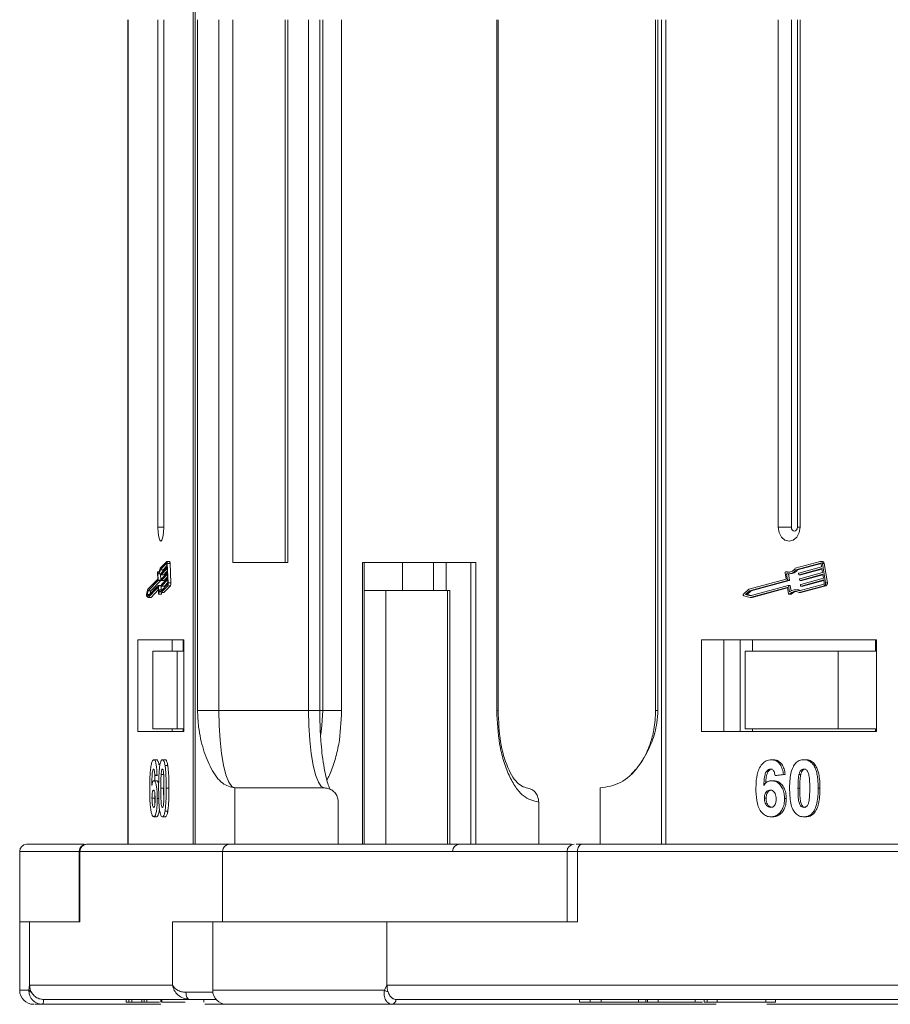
# Model space of a CAD drawing. Header units: millimetres. Extents: x 506 to 1981, y 649 to 1682.
# Tile 3 of 86: x 979 to 1041, y 885 to 955. Entities that reach past the tile are written whole.
import ezdxf

# ---------------------------------------------------------------- set-up
doc = ezdxf.new("R2010")
doc.units = ezdxf.units.MM

msp = doc.modelspace()

# ---------------------------------------------------------------- linework, layer by layer
at = {"color": 7, "linetype": 'Continuous', "lineweight": 15}
for p, q in [((991.793, 1013.119), (991.793, 954.619)), ((991.922, 954.619), (991.922, 1013.119)), ((987.134, 954.619), (987.134, 896.119)), ((987.176, 896.119), (987.176, 954.619)), ((989.28, 954.619), (989.28, 918.619)), ((989.689, 918.619), (989.689, 954.619)), ((991.793, 954.619), (991.793, 896.119)), ((991.922, 896.119), (991.922, 954.619)), ((992.091, 954.619), (992.091, 905.619)), ((993.611, 905.619), (993.611, 954.619)), ((994.59, 954.619), (994.59, 916.119)), ((998.301, 916.119), (998.301, 954.619)), ((998.506, 916.119), (998.506, 954.619)), ((999.974, 954.619), (999.974, 905.619)), ((1000.769, 905.619), (1000.769, 954.619)), ((1000.975, 954.619), (1000.975, 905.619)), ((1002.322, 905.619), (1002.322, 954.619)), ((1013.33, 954.619), (1013.33, 905.619)), ((1013.441, 905.619), (1013.441, 954.619)), ((1024.61, 954.619), (1024.61, 905.619)), ((1024.77, 905.619), (1024.77, 954.619)), ((1025.031, 954.619), (1025.031, 896.119)), ((1025.328, 896.119), (1025.328, 954.619)), ((1033.312, 954.619), (1033.312, 918.619)), ((1034.246, 954.619), (1034.246, 918.619)), ((1034.688, 918.619), (1034.688, 954.619)), ((1034.864, 918.619), (1034.864, 954.619)), ((989.689, 918.619), (989.28, 918.619)), ((1034.246, 918.619), (1033.312, 918.619)), ((1034.864, 918.619), (1034.688, 918.619)), ((989.901, 916.186), (989.435, 915.704)), ((989.906, 916.071), (989.448, 915.597)), ((989.505, 915.356), (989.931, 915.796)), ((989.644, 915.597), (989.926, 915.889)), ((989.911, 916.071), (989.906, 916.071)), ((990.105, 916.189), (989.909, 916.189)), ((989.931, 915.796), (989.921, 916.025)), ((990.004, 914.671), (989.944, 916.05)), ((989.944, 916.05), (990.14, 916.05)), ((990.199, 914.671), (990.14, 916.05)), ((994.59, 916.119), (998.506, 916.119)), ((1011.852, 916.119), (1003.801, 916.119)), ((1003.801, 916.119), (1003.801, 896.119)), ((1003.912, 896.119), (1003.912, 916.119)), ((1006.637, 916.119), (1006.637, 914.119)), ((1008.852, 916.119), (1008.852, 914.119)), ((1009.741, 914.119), (1009.741, 916.119)), ((1011.489, 916.119), (1011.489, 896.119)), ((1011.852, 896.119), (1011.852, 916.119)), ((1036.288, 916.186), (1034.519, 915.704)), ((1036.306, 916.071), (1034.566, 915.597)), ((1034.692, 915.597), (1036.352, 916.049)), ((1034.782, 915.356), (1036.398, 915.796)), ((1036.325, 916.071), (1036.306, 916.071)), ((1036.442, 916.189), (1036.316, 916.189)), ((1036.398, 915.796), (1036.36, 916.025)), ((1036.676, 914.671), (1036.45, 916.05)), ((1036.45, 916.05), (1036.576, 916.05)), ((1036.802, 914.671), (1036.576, 916.05)), ((989.247, 915.373), (989.266, 914.929)), ((989.347, 915.444), (989.259, 915.444)), ((989.261, 915.443), (989.345, 915.443)), ((989.274, 915.311), (989.293, 914.867)), ((989.303, 915.301), (989.499, 915.301)), ((989.644, 915.597), (989.448, 915.597)), ((989.489, 914.867), (989.47, 915.301)), ((989.503, 915.263), (989.5, 915.321)), ((989.508, 915.24), (989.704, 915.24)), ((989.935, 915.681), (989.51, 915.241)), ((989.705, 915.241), (989.51, 915.241)), ((989.522, 914.953), (989.948, 915.393)), ((989.953, 915.278), (989.527, 914.838)), ((989.705, 915.241), (989.944, 915.487)), ((989.723, 914.838), (989.961, 915.085)), ((989.948, 915.393), (989.935, 915.681)), ((989.965, 914.991), (989.953, 915.278)), ((1033.804, 915.373), (1033.876, 914.929)), ((1033.974, 915.444), (1033.848, 915.444)), ((1033.859, 915.443), (1033.985, 915.443)), ((1033.907, 915.311), (1033.98, 914.867)), ((1033.985, 915.443), (1033.974, 915.444)), ((1034.018, 915.301), (1034.144, 915.301)), ((1034.106, 914.867), (1034.035, 915.301)), ((1034.692, 915.597), (1034.566, 915.597)), ((1034.774, 915.263), (1034.764, 915.321)), ((1034.796, 915.24), (1034.922, 915.24)), ((1036.417, 915.681), (1034.801, 915.241)), ((1034.927, 915.241), (1034.801, 915.241)), ((1034.848, 914.953), (1036.464, 915.393)), ((1036.483, 915.278), (1034.867, 914.838)), ((1034.927, 915.241), (1036.422, 915.648)), ((1034.993, 914.838), (1036.488, 915.246)), ((1036.464, 915.393), (1036.417, 915.681)), ((1036.53, 914.991), (1036.483, 915.278)), ((989.266, 914.929), (988.571, 914.211)), ((989.289, 914.832), (988.581, 914.101)), ((988.596, 913.756), (989.304, 914.488)), ((988.596, 913.636), (989.285, 914.348)), ((988.777, 914.101), (989.484, 914.832)), ((989.287, 914.348), (989.285, 914.348)), ((989.484, 914.832), (989.289, 914.832)), ((989.489, 914.867), (989.293, 914.867)), ((989.501, 914.488), (989.305, 914.488)), ((989.311, 914.465), (989.33, 914.021)), ((989.506, 914.465), (989.311, 914.465)), ((989.519, 914.173), (989.506, 914.465)), ((989.51, 913.981), (989.976, 914.462)), ((989.512, 914.103), (989.971, 914.577)), ((989.52, 914.861), (989.517, 914.919)), ((989.526, 914.838), (989.722, 914.838)), ((989.723, 914.838), (989.527, 914.838)), ((989.537, 914.459), (989.535, 914.516)), ((989.539, 914.551), (989.965, 914.991)), ((989.543, 914.436), (989.739, 914.436)), ((989.97, 914.876), (989.544, 914.436)), ((989.74, 914.436), (989.544, 914.436)), ((989.706, 913.981), (990.172, 914.462)), ((989.74, 914.436), (989.979, 914.683)), ((989.98, 914.646), (989.97, 914.876)), ((989.976, 914.462), (990.172, 914.462)), ((990.199, 914.671), (990.004, 914.671)), ((1033.876, 914.929), (1031.239, 914.211)), ((1033.962, 914.832), (1031.276, 914.101)), ((1031.333, 913.756), (1034.019, 914.488)), ((1031.333, 913.636), (1033.948, 914.348)), ((1031.402, 914.101), (1034.088, 914.832)), ((1033.958, 914.348), (1033.948, 914.348)), ((1034.088, 914.832), (1033.962, 914.832)), ((1034.106, 914.867), (1033.98, 914.867)), ((1034.15, 914.488), (1034.023, 914.488)), ((1034.046, 914.465), (1034.119, 914.021)), ((1034.172, 914.465), (1034.046, 914.465)), ((1034.232, 914.097), (1034.172, 914.465)), ((1034.802, 913.981), (1036.57, 914.462)), ((1034.811, 914.103), (1036.551, 914.577)), ((1034.84, 914.861), (1034.83, 914.919)), ((1034.862, 914.838), (1034.988, 914.838)), ((1034.993, 914.838), (1034.867, 914.838)), ((1034.906, 914.459), (1034.896, 914.516)), ((1034.914, 914.551), (1036.53, 914.991)), ((1034.928, 913.981), (1036.696, 914.462)), ((1034.928, 914.436), (1035.054, 914.436)), ((1036.549, 914.876), (1034.933, 914.436)), ((1035.059, 914.436), (1034.933, 914.436)), ((1035.059, 914.436), (1036.554, 914.843)), ((1036.586, 914.646), (1036.549, 914.876)), ((1036.57, 914.462), (1036.696, 914.462)), ((1036.802, 914.671), (1036.676, 914.671)), ((988.571, 914.211), (988.468, 913.86)), ((988.473, 913.754), (988.596, 913.636)), ((988.581, 914.101), (988.505, 913.843)), ((988.505, 913.843), (988.596, 913.756)), ((988.68, 913.843), (988.505, 913.843)), ((988.777, 914.101), (988.581, 914.101)), ((988.71, 913.875), (988.777, 914.101)), ((988.792, 913.636), (989.299, 914.161)), ((989.292, 914.326), (989.31, 913.91)), ((989.322, 913.863), (989.518, 913.863)), ((989.525, 913.876), (989.329, 913.876)), ((989.58, 914.173), (989.438, 914.173)), ((989.706, 913.981), (989.51, 913.981)), ((1005.47, 914.119), (1003.912, 914.119)), ((1005.47, 896.119), (1005.47, 914.119)), ((1005.47, 914.119), (1009.827, 914.119)), ((1009.827, 914.119), (1009.827, 896.119)), ((1009.994, 914.119), (1009.827, 914.119)), ((1009.994, 896.119), (1009.994, 914.119)), ((1031.239, 914.211), (1030.849, 913.86)), ((1030.867, 913.754), (1031.333, 913.636)), ((1031.276, 914.101), (1030.989, 913.843)), ((1030.989, 913.843), (1031.333, 913.756)), ((1031.116, 913.843), (1030.989, 913.843)), ((1031.116, 913.843), (1031.402, 914.101)), ((1031.393, 913.773), (1031.116, 913.843)), ((1031.402, 914.101), (1031.276, 914.101)), ((1031.459, 913.636), (1033.976, 914.322)), ((1033.975, 914.326), (1034.044, 913.91)), ((1034.088, 913.863), (1034.214, 913.863)), ((1034.242, 913.876), (1034.116, 913.876)), ((1034.654, 914.173), (1034.528, 914.173)), ((1034.928, 913.981), (1034.802, 913.981)), ((988.792, 913.636), (988.596, 913.636)), ((1031.459, 913.636), (1031.333, 913.636)), ((991.12, 910.619), (987.848, 910.619)), ((987.848, 910.619), (987.848, 904.119)), ((990.296, 910.619), (990.296, 909.819)), ((991.077, 910.619), (991.077, 909.819)), ((991.12, 904.119), (991.12, 910.619)), ((1040.297, 910.619), (1027.88, 910.619)), ((1027.88, 910.619), (1027.88, 904.119)), ((1029.457, 910.619), (1029.457, 904.119)), ((1030.616, 904.119), (1030.616, 910.619)), ((1031.498, 910.619), (1031.498, 909.819)), ((1040.211, 909.819), (1040.211, 910.619)), ((1040.297, 904.119), (1040.297, 910.619)), ((988.909, 909.819), (988.909, 904.319)), ((988.909, 909.819), (990.647, 909.819)), ((990.647, 904.319), (990.647, 909.819)), ((990.647, 909.819), (991.12, 909.819)), ((1030.979, 909.819), (1030.979, 904.319)), ((1030.979, 909.819), (1037.576, 909.819)), ((1037.576, 904.319), (1037.576, 909.819)), ((1037.576, 909.819), (1040.211, 909.819)), ((992.091, 905.619), (993.611, 905.619)), ((993.611, 905.619), (999.974, 905.619)), ((999.974, 905.619), (1000.769, 905.619)), ((1000.769, 905.619), (1000.975, 905.619)), ((1000.975, 905.619), (1002.322, 905.619)), ((1013.33, 905.619), (1013.441, 905.619)), ((1024.61, 905.619), (1024.77, 905.619)), ((987.848, 904.119), (991.12, 904.119)), ((988.909, 904.319), (990.647, 904.319)), ((990.296, 904.319), (990.296, 904.119)), ((991.12, 904.319), (990.647, 904.319)), ((991.077, 904.119), (991.077, 904.319)), ((1027.88, 904.119), (1040.297, 904.119)), ((1030.979, 904.319), (1037.576, 904.319)), ((1031.498, 904.119), (1031.498, 904.319)), ((1040.211, 904.319), (1037.576, 904.319)), ((1040.211, 904.319), (1040.211, 904.119)), ((988.991, 902.119), (989.187, 902.119)), ((989.598, 902.119), (989.794, 902.119)), ((1032.832, 902.119), (1032.958, 902.119)), ((1035.136, 902.119), (1035.262, 902.119)), ((989.215, 901.075), (989.058, 900.991)), ((989.785, 901.708), (989.981, 901.708)), ((1033.684, 901.075), (1033.087, 900.991)), ((1033.213, 900.991), (1033.81, 901.075)), ((1033.684, 901.075), (1033.81, 901.075)), ((1035.846, 901.708), (1035.972, 901.708)), ((988.995, 900.632), (989.19, 900.632)), ((989.058, 900.991), (989.254, 900.991)), ((989.701, 901.06), (989.505, 901.06)), ((1032.846, 900.632), (1032.972, 900.632)), ((1033.087, 900.991), (1033.213, 900.991)), ((1034.911, 901.06), (1034.785, 901.06)), ((989.488, 900.092), (989.684, 900.092)), ((989.865, 900.092), (990.061, 900.092)), ((994.736, 900.119), (994.736, 896.119)), ((994.736, 900.119), (1001.099, 900.119)), ((1020.677, 896.119), (1020.677, 900.119)), ((1034.718, 900.092), (1034.844, 900.092)), ((1036.151, 900.092), (1036.277, 900.092)), ((988.859, 899.39), (989.054, 899.39)), ((989.236, 899.372), (989.346, 899.372)), ((1002.077, 896.119), (1002.077, 899.119)), ((1016.311, 899.119), (1016.311, 896.119)), ((1032.33, 899.39), (1032.457, 899.39)), ((1033.763, 899.372), (1033.889, 899.372)), ((989.784, 898.474), (989.98, 898.474)), ((1035.844, 898.474), (1035.97, 898.474)), ((988.979, 898.068), (989.175, 898.068)), ((989.598, 898.068), (989.794, 898.068)), ((1032.787, 898.068), (1032.913, 898.068)), ((1035.136, 898.068), (1035.262, 898.068)), ((979.466, 895.619), (979.466, 890.619)), ((979.466, 895.619), (983.695, 895.619)), ((983.695, 895.619), (983.695, 890.619)), ((983.695, 895.619), (983.738, 895.619)), ((983.738, 895.619), (993.875, 895.619)), ((983.738, 890.619), (983.738, 895.619)), ((994.364, 896.119), (984.227, 896.119)), ((993.875, 895.619), (993.875, 890.619)), ((993.875, 895.619), (1018.326, 895.619)), ((994.364, 896.119), (994.736, 896.119)), ((1018.326, 895.619), (1018.326, 890.619)), ((1018.326, 895.619), (1019.064, 895.619)), ((1019.064, 890.619), (1019.064, 895.619)), ((1019.064, 895.619), (1057.534, 895.619)), ((1057.85, 896.119), (1019.38, 896.119)), ((979.466, 890.619), (979.466, 885.769)), ((979.466, 890.619), (980.174, 890.619)), ((980.174, 886.119), (980.174, 890.619)), ((980.174, 890.619), (983.738, 890.619)), ((990.311, 890.619), (990.311, 886.119)), ((993.875, 890.619), (990.311, 890.619)), ((993.167, 890.619), (993.167, 885.769)), ((993.875, 890.619), (1005.539, 890.619)), ((1005.539, 886.119), (1005.539, 890.619)), ((1005.539, 890.619), (1019.064, 890.619)), ((979.466, 885.769), (980.127, 885.769)), ((980.127, 885.769), (980.174, 886.119)), ((990.311, 886.119), (980.174, 886.119)), ((993.167, 885.769), (1005.358, 885.769)), ((1005.358, 885.769), (1005.539, 886.119)), ((1044.009, 886.119), (1005.539, 886.119)), ((981.152, 885.119), (991.518, 885.119)), ((981.154, 885.119), (987.028, 885.119)), ((987.028, 885.119), (987.028, 884.919)), ((987.225, 885.119), (987.225, 884.919)), ((987.434, 885.119), (987.434, 884.919)), ((988.129, 885.119), (988.129, 884.919)), ((988.3, 885.119), (988.3, 884.919)), ((988.496, 885.119), (988.496, 884.919)), ((989.479, 885.119), (989.479, 884.919)), ((989.546, 885.119), (989.546, 884.919)), ((991.268, 885.619), (993.178, 885.619)), ((991.566, 885.119), (991.48, 885.128)), ((992.549, 885.119), (992.549, 884.919)), ((1006.17, 885.119), (1045.507, 885.119)), ((1006.171, 885.119), (1019.215, 885.119)), ((1019.215, 885.119), (1019.215, 884.919)), ((1019.961, 885.119), (1019.961, 884.919)), ((1020.757, 885.119), (1020.757, 884.919)), ((1023.394, 885.119), (1023.394, 884.919)), ((1023.919, 885.119), (1023.919, 884.919)), ((1024.041, 885.119), (1024.041, 884.919)), ((1024.787, 885.119), (1024.787, 884.919)), ((1027.415, 885.119), (1027.415, 884.919)), ((1028.061, 885.119), (1028.061, 884.919)), ((1028.275, 885.119), (1028.275, 884.919)), ((1028.969, 885.119), (1028.969, 884.919)), ((1032.437, 885.119), (1032.437, 884.919)), ((1033.129, 884.919), (1033.129, 885.119)), ((981.083, 884.769), (981.08, 884.769)), ((989.482, 884.769), (981.083, 884.769)), ((987.028, 884.919), (987.225, 884.919)), ((987.225, 884.919), (987.434, 884.919)), ((987.434, 884.919), (988.129, 884.919)), ((988.129, 884.919), (988.3, 884.919)), ((988.3, 884.919), (988.496, 884.919)), ((988.496, 884.919), (989.383, 884.919)), ((993.999, 884.769), (992.614, 884.769)), ((1028.905, 884.769), (1005.899, 884.769)), ((1014.974, 884.769), (1014.977, 884.769)), ((1019.215, 884.919), (1019.961, 884.919)), ((1019.961, 884.919), (1020.757, 884.919)), ((1020.757, 884.919), (1023.394, 884.919)), ((1023.394, 884.919), (1023.919, 884.919)), ((1023.919, 884.919), (1024.041, 884.919)), ((1024.041, 884.919), (1024.787, 884.919)), ((1024.787, 884.919), (1027.415, 884.919)), ((1027.415, 884.919), (1027.929, 884.919)), ((1029.002, 884.919), (1029.404, 884.919)), ((1045.987, 884.769), (1032.501, 884.769))]:
    msp.add_line(p, q, dxfattribs=at)
at = {"color": 7, "linetype": 'Continuous', "lineweight": 15, "flags": 128}
for points in [[(989.28, 918.619), (989.295, 918.236), (989.34, 917.912), (989.406, 917.695), (989.484, 917.619), (989.563, 917.695), (989.629, 917.912), (989.673, 918.236), (989.689, 918.619)], [(1033.312, 918.619), (1033.371, 918.236), (1033.54, 917.912), (1033.791, 917.695), (1034.088, 917.619), (1034.385, 917.695), (1034.637, 917.912), (1034.805, 918.236), (1034.864, 918.619)], [(1034.246, 918.619), (1034.262, 918.51), (1034.31, 918.417), (1034.382, 918.356), (1034.467, 918.334), (1034.551, 918.356), (1034.623, 918.417), (1034.671, 918.51), (1034.688, 918.619)], [(989.901, 916.186), (989.908, 916.189), (989.915, 916.186), (989.922, 916.177), (989.929, 916.161), (989.934, 916.139), (989.939, 916.113), (989.942, 916.083), (989.944, 916.05)], [(989.921, 916.025), (989.92, 916.036), (989.919, 916.046), (989.917, 916.055), (989.915, 916.062), (989.913, 916.068), (989.911, 916.071), (989.909, 916.072), (989.906, 916.071)], [(990.14, 916.05), (990.138, 916.083), (990.134, 916.113), (990.13, 916.139), (990.124, 916.161), (990.118, 916.177), (990.111, 916.186), (990.105, 916.189)], [(989.247, 915.373), (989.247, 915.388), (989.247, 915.403), (989.248, 915.416), (989.25, 915.428), (989.253, 915.437), (989.255, 915.442), (989.258, 915.444), (989.261, 915.443)], [(989.261, 915.443), (989.285, 915.423), (989.309, 915.419), (989.333, 915.43), (989.356, 915.457), (989.378, 915.498), (989.399, 915.554), (989.418, 915.623), (989.435, 915.704)], [(989.448, 915.597), (989.43, 915.519), (989.411, 915.452), (989.39, 915.396), (989.368, 915.353), (989.345, 915.322), (989.321, 915.305), (989.298, 915.301), (989.274, 915.311)], [(989.51, 915.241), (989.508, 915.24), (989.507, 915.241), (989.506, 915.242), (989.505, 915.245), (989.504, 915.248), (989.503, 915.253), (989.503, 915.258), (989.503, 915.263)], [(989.611, 915.465), (989.626, 915.519), (989.644, 915.597)], [(989.704, 915.24), (989.704, 915.24), (989.705, 915.241)], [(1033.804, 915.373), (1033.803, 915.388), (1033.805, 915.403), (1033.809, 915.416), (1033.816, 915.428), (1033.826, 915.437), (1033.836, 915.442), (1033.847, 915.444), (1033.859, 915.443)], [(1034.081, 915.422), (1034.074, 915.423), (1033.985, 915.443)], [(1034.922, 915.24), (1034.922, 915.24), (1034.927, 915.241)], [(989.285, 914.348), (989.286, 914.349), (989.287, 914.349), (989.288, 914.347), (989.29, 914.344), (989.29, 914.341), (989.291, 914.336), (989.292, 914.331), (989.292, 914.326)], [(989.304, 914.488), (989.305, 914.488), (989.306, 914.488), (989.307, 914.486), (989.308, 914.483), (989.309, 914.48), (989.31, 914.475), (989.31, 914.47), (989.311, 914.465)], [(989.506, 914.465), (989.506, 914.47), (989.506, 914.475), (989.505, 914.48), (989.504, 914.483), (989.503, 914.486), (989.502, 914.488), (989.501, 914.488)], [(989.527, 914.838), (989.526, 914.838), (989.525, 914.838), (989.524, 914.84), (989.522, 914.843), (989.522, 914.846), (989.521, 914.851), (989.52, 914.856), (989.52, 914.861)], [(989.544, 914.436), (989.543, 914.436), (989.542, 914.436), (989.541, 914.438), (989.54, 914.44), (989.539, 914.444), (989.538, 914.448), (989.538, 914.453), (989.537, 914.459)], [(989.722, 914.838), (989.722, 914.838), (989.723, 914.838)], [(989.739, 914.436), (989.739, 914.436), (989.74, 914.436)], [(1034.988, 914.838), (1034.988, 914.838), (1034.993, 914.838)], [(1035.054, 914.436), (1035.054, 914.436), (1035.059, 914.436)], [(989.329, 913.876), (989.327, 913.868), (989.324, 913.864), (989.321, 913.864), (989.318, 913.867), (989.315, 913.874), (989.313, 913.884), (989.311, 913.896), (989.31, 913.91)], [(989.329, 913.876), (989.349, 913.94), (989.37, 913.991), (989.393, 914.028), (989.417, 914.049), (989.44, 914.055), (989.464, 914.046), (989.488, 914.021), (989.51, 913.981)], [(989.33, 914.021), (989.351, 914.077), (989.373, 914.12), (989.396, 914.151), (989.419, 914.169), (989.443, 914.172), (989.466, 914.163), (989.49, 914.139), (989.512, 914.103)], [(989.518, 913.863), (989.519, 913.864), (989.522, 913.868), (989.525, 913.876)], [(989.525, 913.876), (989.545, 913.94), (989.561, 913.981)], [(1034.116, 913.876), (1034.106, 913.868), (1034.095, 913.864), (1034.083, 913.864), (1034.072, 913.867), (1034.062, 913.874), (1034.054, 913.884), (1034.047, 913.896), (1034.044, 913.91)], [(994.736, 900.119), (994.516, 900.225), (994.305, 900.538), (994.111, 901.046), (993.941, 901.73), (993.801, 902.563), (993.697, 903.514), (993.633, 904.546), (993.611, 905.619)], [(999.974, 905.619), (999.995, 904.546), (1000.059, 903.514), (1000.163, 902.563), (1000.303, 901.73), (1000.474, 901.046), (1000.668, 900.538), (1000.879, 900.225), (1001.099, 900.119)], [(1000.975, 905.619), (1000.927, 904.546), (1000.85, 903.905)], [(1019.064, 895.619), (1019.071, 895.716), (1019.088, 895.81), (1019.118, 895.897), (1019.157, 895.972), (1019.205, 896.035), (1019.259, 896.081), (1019.318, 896.109), (1019.38, 896.119)], [(991.518, 885.119), (991.469, 885.129), (991.423, 885.157), (991.379, 885.203), (991.341, 885.265), (991.31, 885.341), (991.287, 885.428), (991.273, 885.521), (991.268, 885.619)]]:
    msp.add_lwpolyline(points, dxfattribs=at)
at = {"color": 7, "linetype": 'Continuous', "lineweight": 15}
for centre, radius, start, end in [((1036.308, 916.045), 0.142, 1.77106, 98.23127), ((1036.313, 916.024), 0.0473, 1.77106, 98.23127), ((1036.428, 916.042), 0.148, 2.84754, 84.64316), ((989.569, 915.329), 0.0693, 157.74345, 187.08697), ((1034.015, 916.014), 0.592, 254.76687, 328.43558), ((1034.009, 915.979), 0.675, 261.29756, 325.56926), ((1034.118, 916.004), 0.704, 272.12514, 324.63087), ((1034.793, 915.328), 0.03, 112.70639, 193.67636), ((1034.797, 915.264), 0.0236, 181.77106, 278.23127), ((989.225, 914.859), 0.0693, 337.74345, 7.08697), ((989.42, 914.859), 0.0693, 337.74345, 7.08697), ((989.586, 914.927), 0.0693, 157.74345, 187.08697), ((989.604, 914.525), 0.0693, 157.74345, 187.08697), ((989.843, 914.629), 0.139, 337.74345, 7.08697), ((989.591, 914.619), 0.416, 337.74345, 7.08697), ((989.787, 914.619), 0.416, 337.74345, 7.08697), ((1033.952, 914.325), 0.0236, 1.77106, 98.23127), ((1033.951, 914.86), 0.03, 292.70639, 13.67636), ((1034.022, 914.464), 0.0236, 1.77106, 98.23127), ((1034.077, 914.86), 0.03, 292.70639, 13.67636), ((1034.147, 914.464), 0.0246, 2.84754, 84.64316), ((1034.859, 914.926), 0.03, 112.70639, 193.67636), ((1034.863, 914.862), 0.0236, 181.77106, 278.23127), ((1034.925, 914.524), 0.03, 112.70639, 193.67636), ((1034.929, 914.46), 0.0236, 181.77106, 278.23127), ((1036.528, 914.632), 0.06, 292.70639, 13.67636), ((1036.501, 914.628), 0.18, 292.70639, 13.67636), ((1036.627, 914.628), 0.18, 292.70639, 13.67636), ((988.637, 913.814), 0.175, 164.87557, 200.07226), ((1030.893, 913.813), 0.0644, 132.93971, 245.68289), ((1034.525, 913.494), 0.559, 60.3608, 137.05481), ((1034.526, 913.547), 0.625, 62.87791, 130.67442), ((1034.214, 913.903), 0.0392, 270.9146, 316.26926), ((1034.669, 913.463), 0.594, 97.58574, 135.98631), ((1034.652, 913.56), 0.613, 67.15343, 89.8647), ((979.966, 895.619), 0.5, 90, 180), ((984.195, 895.619), 0.5, 90, 180), ((984.232, 895.624), 0.495, 90.61838, 180.60531), ((994.37, 895.624), 0.495, 90.61838, 180.60531), ((1010.695, 895.619), 0.5, 90, 180), ((1018.826, 895.619), 0.5, 90, 180), ((980.466, 885.769), 1, 180, 270), ((980.355, 885.9), 0.263, 209.77451, 255.89078), ((994.167, 885.769), 1, 180, 270), ((1005.941, 886.643), 1.051, 236.30888, 251.90664), ((980.67, 885.037), 0.49, 326.88023, 9.69209), ((980.673, 885.035), 0.489, 327.0089, 9.87621), ((1005.853, 885.085), 0.319, 278.09832, 6.1426), ((1005.855, 885.084), 0.318, 278.09796, 6.27563)]:
    msp.add_arc(centre, radius, start, end, dxfattribs=at)
for points, knots in [([(992.091, 905.619), (992.109, 905.228), (992.155, 904.23), (992.496, 902.775), (993.064, 901.363), (993.836, 900.326), (994.437, 900.188), (994.736, 900.119)], [0, 0, 0, 0, 0.125713, 0.321276, 0.524466, 0.763484, 1, 1, 1, 1]), ([(1001.513, 900.006), (1001.479, 900.074), (1001.408, 900.218), (1001.247, 900.711), (1001.085, 901.442), (1000.952, 902.337), (1000.867, 903.171), (1000.81, 903.976), (1000.776, 904.78), (1000.771, 905.347), (1000.769, 905.619)], [0, 0, 0, 0, 0.108442, 0.232345, 0.40408, 0.554924, 0.675736, 0.775637, 0.892298, 1, 1, 1, 1]), ([(1001.264, 900.694), (1001.327, 900.8), (1001.553, 901.18), (1001.847, 902.038), (1002.223, 903.54), (1002.283, 904.8), (1002.322, 905.619)], [0, 0, 0, 0, 0.093017, 0.331807, 0.565634, 1, 1, 1, 1]), ([(1013.33, 905.619), (1013.37, 904.801), (1013.431, 903.543), (1013.803, 902.03), (1014.188, 900.989), (1014.665, 900.15), (1015.359, 899.339), (1015.936, 899.206), (1016.311, 899.119)], [0, 0, 0, 0, 0.239457, 0.368361, 0.5, 0.631639, 0.760543, 1, 1, 1, 1]), ([(1015.763, 900.043), (1015.463, 900.108), (1014.859, 900.239), (1014.079, 901.487), (1013.526, 903.339), (1013.463, 904.854), (1013.431, 905.619)], [0, 0, 0, 0, 0.244697, 0.492475, 0.744034, 1, 1, 1, 1]), ([(1020.677, 900.119), (1021.165, 900.195), (1022.139, 900.348), (1023.435, 901.538), (1024.288, 903.088), (1024.711, 904.533), (1024.754, 905.325), (1024.77, 905.619)], [0, 0, 0, 0, 0.249096, 0.498243, 0.745205, 0.90541, 1, 1, 1, 1]), ([(1024.61, 905.619), (1024.587, 905.16), (1024.555, 904.521), (1024.349, 903.631), (1024.115, 902.921), (1023.743, 902.164), (1023.323, 901.532), (1023.004, 901.225), (1022.868, 901.093)], [0, 0, 0, 0, 0.254263, 0.354083, 0.518608, 0.68716, 0.866461, 1, 1, 1, 1]), ([(988.701, 900.065), (988.702, 900.198), (988.704, 900.6), (988.722, 901.156), (988.779, 901.664), (988.85, 901.967), (988.926, 902.105), (988.973, 902.115), (988.991, 902.119)], [0, 0, 0, 0, 0.142337, 0.429127, 0.589943, 0.751205, 0.909895, 1, 1, 1, 1]), ([(988.991, 902.119), (989.019, 902.108), (989.069, 902.089), (989.133, 901.905), (989.182, 901.628), (989.206, 901.331), (989.213, 901.132), (989.215, 901.075)], [0, 0, 0, 0, 0.242691, 0.439002, 0.635006, 0.895059, 1, 1, 1, 1]), ([(989.351, 901.76), (989.349, 901.776), (989.334, 901.898), (989.286, 902.033), (989.23, 902.113), (989.197, 902.118), (989.187, 902.119)], [0, 0, 0, 0, 0.059323, 0.467981, 0.83268, 1, 1, 1, 1]), ([(989.412, 901.713), (989.421, 901.763), (989.439, 901.865), (989.474, 901.98), (989.512, 902.063), (989.547, 902.101), (989.576, 902.116), (989.591, 902.118), (989.598, 902.119)], [0, 0, 0, 0, 0.193776, 0.3936, 0.587864, 0.788908, 0.894169, 1, 1, 1, 1]), ([(989.598, 902.119), (989.612, 902.117), (989.639, 902.112), (989.68, 902.068), (989.719, 901.991), (989.748, 901.892), (989.77, 901.794), (989.78, 901.737), (989.785, 901.708)], [0, 0, 0, 0, 0.192627, 0.388684, 0.582013, 0.783201, 0.891038, 1, 1, 1, 1]), ([(989.981, 901.708), (989.972, 901.758), (989.953, 901.859), (989.919, 901.977), (989.881, 902.061), (989.846, 902.101), (989.817, 902.116), (989.801, 902.118), (989.794, 902.119)], [0, 0, 0, 0, 0.192795, 0.391133, 0.584584, 0.78508, 0.892229, 1, 1, 1, 1]), ([(1031.734, 900.065), (1031.736, 900.198), (1031.743, 900.6), (1031.813, 901.156), (1032.029, 901.664), (1032.298, 901.967), (1032.585, 902.105), (1032.766, 902.115), (1032.832, 902.119)], [0, 0, 0, 0, 0.142337, 0.429127, 0.589943, 0.751205, 0.909895, 1, 1, 1, 1]), ([(1032.832, 902.119), (1032.937, 902.108), (1033.128, 902.089), (1033.371, 901.905), (1033.558, 901.628), (1033.648, 901.331), (1033.676, 901.132), (1033.684, 901.075)], [0, 0, 0, 0, 0.2426908, 0.4390024, 0.635006, 0.8950587, 1, 1, 1, 1]), ([(1033.81, 901.075), (1033.789, 901.207), (1033.746, 901.472), (1033.58, 901.815), (1033.342, 902.038), (1033.123, 902.113), (1032.997, 902.117), (1032.958, 902.119)], [0, 0, 0, 0, 0.241162, 0.485196, 0.708842, 0.908431, 1, 1, 1, 1]), ([(1034.429, 901.713), (1034.463, 901.763), (1034.533, 901.865), (1034.664, 901.98), (1034.81, 902.063), (1034.942, 902.101), (1035.051, 902.116), (1035.108, 902.118), (1035.136, 902.119)], [0, 0, 0, 0, 0.193776, 0.3936, 0.587864, 0.788908, 0.894169, 1, 1, 1, 1]), ([(1035.136, 902.119), (1035.188, 902.117), (1035.293, 902.112), (1035.446, 902.068), (1035.594, 901.991), (1035.706, 901.892), (1035.789, 901.794), (1035.827, 901.737), (1035.846, 901.708)], [0, 0, 0, 0, 0.192627, 0.388684, 0.582013, 0.783201, 0.891038, 1, 1, 1, 1]), ([(1035.972, 901.708), (1035.938, 901.758), (1035.868, 901.859), (1035.738, 901.977), (1035.592, 902.061), (1035.46, 902.101), (1035.349, 902.116), (1035.291, 902.118), (1035.262, 902.119)], [0, 0, 0, 0, 0.192795, 0.391133, 0.584584, 0.78508, 0.892229, 1, 1, 1, 1]), ([(988.971, 901.452), (988.96, 901.447), (988.937, 901.436), (988.906, 901.336), (988.877, 901.164), (988.855, 900.802), (988.85, 900.502), (988.847, 900.297)], [0, 0, 0, 0, 0.112049, 0.22438, 0.370115, 0.570276, 1, 1, 1, 1]), ([(989.058, 900.991), (989.055, 901.068), (989.051, 901.19), (989.033, 901.335), (989.011, 901.416), (988.989, 901.448), (988.976, 901.451), (988.971, 901.452)], [0, 0, 0, 0, 0.33384, 0.5245467, 0.7163724, 0.8918244, 1, 1, 1, 1]), ([(989.331, 900.1), (989.331, 900.233), (989.332, 900.536), (989.347, 901.064), (989.376, 901.484), (989.408, 901.69), (989.412, 901.713)], [0, 0, 0, 0, 0.237381, 0.538918, 0.949082, 1, 1, 1, 1]), ([(989.505, 901.06), (989.51, 901.129), (989.518, 901.241), (989.54, 901.367), (989.565, 901.433), (989.586, 901.45), (989.597, 901.452), (989.598, 901.452)], [0, 0, 0, 0, 0.334804, 0.542561, 0.750382, 0.970721, 1, 1, 1, 1]), ([(989.598, 901.452), (989.61, 901.446), (989.63, 901.436), (989.657, 901.362), (989.679, 901.221), (989.7, 900.95), (989.707, 900.554), (989.708, 900.247), (989.708, 900.092)], [0, 0, 0, 0, 0.105646, 0.186221, 0.267042, 0.431541, 0.712708, 1, 1, 1, 1]), ([(989.785, 901.708), (989.793, 901.654), (989.809, 901.544), (989.831, 901.312), (989.849, 901.017), (989.86, 900.686), (989.865, 900.376), (989.865, 900.187), (989.865, 900.092)], [0, 0, 0, 0, 0.118432, 0.2393289, 0.4494336, 0.6641784, 0.8318201, 1, 1, 1, 1]), ([(990.061, 900.092), (990.061, 900.225), (990.06, 900.523), (990.046, 901.013), (990.021, 901.435), (989.989, 901.652), (989.981, 901.708)], [0, 0, 0, 0, 0.2367747, 0.5279276, 0.8783337, 1, 1, 1, 1]), ([(1032.755, 901.452), (1032.713, 901.447), (1032.629, 901.436), (1032.511, 901.336), (1032.401, 901.164), (1032.317, 900.802), (1032.298, 900.502), (1032.285, 900.297)], [0, 0, 0, 0, 0.112049, 0.22438, 0.370115, 0.570276, 1, 1, 1, 1]), ([(1032.423, 900.457), (1032.429, 900.536), (1032.442, 900.742), (1032.483, 901.017), (1032.578, 901.259), (1032.688, 901.389), (1032.797, 901.447), (1032.858, 901.451), (1032.881, 901.452)], [0, 0, 0, 0, 0.187792, 0.48711, 0.651599, 0.817152, 0.928239, 1, 1, 1, 1]), ([(1033.087, 900.991), (1033.077, 901.068), (1033.062, 901.19), (1032.992, 901.335), (1032.91, 901.416), (1032.826, 901.448), (1032.775, 901.451), (1032.755, 901.452)], [0, 0, 0, 0, 0.33384, 0.524547, 0.716372, 0.891824, 1, 1, 1, 1]), ([(1034.121, 900.1), (1034.123, 900.233), (1034.127, 900.536), (1034.183, 901.064), (1034.293, 901.484), (1034.415, 901.69), (1034.429, 901.713)], [0, 0, 0, 0, 0.237381, 0.538918, 0.949082, 1, 1, 1, 1]), ([(1034.785, 901.06), (1034.803, 901.129), (1034.833, 901.241), (1034.917, 901.367), (1035.013, 901.433), (1035.089, 901.45), (1035.131, 901.452), (1035.136, 901.452)], [0, 0, 0, 0, 0.334804, 0.542561, 0.750382, 0.970721, 1, 1, 1, 1]), ([(1034.911, 901.06), (1034.929, 901.129), (1034.959, 901.241), (1035.043, 901.367), (1035.139, 901.433), (1035.216, 901.45), (1035.257, 901.452), (1035.262, 901.452)], [0, 0, 0, 0, 0.3348035, 0.5425606, 0.750382, 0.9707212, 1, 1, 1, 1]), ([(1035.136, 901.452), (1035.181, 901.446), (1035.259, 901.436), (1035.359, 901.362), (1035.445, 901.221), (1035.522, 900.95), (1035.55, 900.554), (1035.553, 900.247), (1035.554, 900.092)], [0, 0, 0, 0, 0.1056461, 0.1862213, 0.267042, 0.4315406, 0.7127076, 1, 1, 1, 1]), ([(1035.846, 901.708), (1035.877, 901.654), (1035.938, 901.544), (1036.02, 901.312), (1036.09, 901.017), (1036.129, 900.686), (1036.148, 900.376), (1036.15, 900.187), (1036.151, 900.092)], [0, 0, 0, 0, 0.118432, 0.2393289, 0.4494336, 0.6641784, 0.8318201, 1, 1, 1, 1]), ([(1036.277, 900.092), (1036.275, 900.225), (1036.272, 900.523), (1036.221, 901.013), (1036.124, 901.435), (1036.004, 901.652), (1035.972, 901.708)], [0, 0, 0, 0, 0.236775, 0.527928, 0.878334, 1, 1, 1, 1]), ([(988.847, 900.297), (988.856, 900.345), (988.876, 900.443), (988.905, 900.535), (988.931, 900.584), (988.952, 900.612), (988.973, 900.628), (988.987, 900.631), (988.995, 900.632)], [0, 0, 0, 0, 0.2436536, 0.4957602, 0.6178923, 0.7415029, 0.8700251, 1, 1, 1, 1]), ([(988.995, 900.632), (989.022, 900.619), (989.078, 900.595), (989.149, 900.379), (989.204, 900.077), (989.232, 899.724), (989.235, 899.481), (989.236, 899.372)], [0, 0, 0, 0, 0.210216, 0.421975, 0.620016, 0.831037, 1, 1, 1, 1]), ([(989.049, 900.603), (989.049, 900.634), (989.051, 900.766), (989.059, 900.893), (989.065, 900.991)], [0, 0, 0, 0, 0.2329488, 1, 1, 1, 1]), ([(989.333, 900.398), (989.332, 900.403), (989.311, 900.509), (989.26, 900.605), (989.211, 900.624), (989.19, 900.632)], [0, 0, 0, 0, 0.0254344, 0.5962946, 1, 1, 1, 1]), ([(989.488, 900.092), (989.488, 900.158), (989.488, 900.292), (989.489, 900.473), (989.491, 900.634), (989.494, 900.777), (989.498, 900.92), (989.503, 901.013), (989.505, 901.06)], [0, 0, 0, 0, 0.20527, 0.410616, 0.557148, 0.703844, 0.851475, 1, 1, 1, 1]), ([(1032.285, 900.297), (1032.321, 900.345), (1032.394, 900.443), (1032.507, 900.535), (1032.606, 900.584), (1032.683, 900.612), (1032.763, 900.628), (1032.818, 900.631), (1032.846, 900.632)], [0, 0, 0, 0, 0.243654, 0.49576, 0.617892, 0.741503, 0.870025, 1, 1, 1, 1]), ([(1032.846, 900.632), (1032.951, 900.619), (1033.163, 900.595), (1033.433, 900.379), (1033.639, 900.077), (1033.749, 899.724), (1033.759, 899.481), (1033.763, 899.372)], [0, 0, 0, 0, 0.2102159, 0.4219747, 0.6200164, 0.8310369, 1, 1, 1, 1]), ([(1033.889, 899.372), (1033.883, 899.507), (1033.869, 899.778), (1033.73, 900.146), (1033.505, 900.436), (1033.239, 900.609), (1033.05, 900.625), (1032.972, 900.632)], [0, 0, 0, 0, 0.209315, 0.420684, 0.62175, 0.843313, 1, 1, 1, 1]), ([(1034.718, 900.092), (1034.719, 900.158), (1034.719, 900.292), (1034.724, 900.473), (1034.732, 900.634), (1034.743, 900.777), (1034.757, 900.92), (1034.776, 901.013), (1034.785, 901.06)], [0, 0, 0, 0, 0.20527, 0.4106157, 0.5571475, 0.7038444, 0.8514751, 1, 1, 1, 1]), ([(1034.844, 900.092), (1034.845, 900.158), (1034.846, 900.292), (1034.85, 900.473), (1034.858, 900.634), (1034.869, 900.777), (1034.883, 900.92), (1034.902, 901.013), (1034.911, 901.06)], [0, 0, 0, 0, 0.20527, 0.410616, 0.557148, 0.703844, 0.851475, 1, 1, 1, 1]), ([(988.979, 898.068), (988.951, 898.078), (988.896, 898.1), (988.822, 898.301), (988.762, 898.606), (988.713, 899.142), (988.702, 899.652), (988.702, 900.007), (988.701, 900.065)], [0, 0, 0, 0, 0.148269, 0.297647, 0.442421, 0.607851, 0.935658, 1, 1, 1, 1]), ([(988.859, 899.39), (988.86, 899.472), (988.861, 899.608), (988.88, 899.778), (988.905, 899.886), (988.935, 899.955), (988.957, 899.962), (988.968, 899.965)], [0, 0, 0, 0, 0.276721, 0.45687, 0.637007, 0.824068, 1, 1, 1, 1]), ([(988.968, 899.965), (988.982, 899.96), (989.007, 899.95), (989.04, 899.856), (989.065, 899.72), (989.077, 899.536), (989.078, 899.403), (989.079, 899.333)], [0, 0, 0, 0, 0.2137567, 0.3949441, 0.5765849, 0.7773109, 1, 1, 1, 1]), ([(989.598, 898.068), (989.57, 898.078), (989.515, 898.098), (989.442, 898.296), (989.383, 898.61), (989.336, 899.221), (989.333, 899.741), (989.331, 900.1)], [0, 0, 0, 0, 0.147528, 0.296569, 0.43214, 0.608737, 1, 1, 1, 1]), ([(989.598, 898.734), (989.584, 898.742), (989.562, 898.755), (989.535, 898.842), (989.514, 898.992), (989.495, 899.264), (989.489, 899.654), (989.488, 899.945), (989.488, 900.092)], [0, 0, 0, 0, 0.125351, 0.2021974, 0.2791824, 0.4597421, 0.727968, 1, 1, 1, 1]), ([(989.696, 899.235), (989.692, 899.374), (989.684, 899.658), (989.684, 899.945), (989.684, 900.092)], [0, 0, 0, 0, 0.4880554, 1, 1, 1, 1]), ([(989.708, 900.092), (989.708, 900.025), (989.708, 899.892), (989.707, 899.711), (989.705, 899.55), (989.702, 899.408), (989.698, 899.266), (989.693, 899.173), (989.691, 899.127)], [0, 0, 0, 0, 0.205942, 0.411959, 0.558149, 0.704502, 0.851801, 1, 1, 1, 1]), ([(989.865, 900.092), (989.865, 899.958), (989.864, 899.655), (989.85, 899.135), (989.821, 898.712), (989.789, 898.504), (989.784, 898.474)], [0, 0, 0, 0, 0.236629, 0.537361, 0.932986, 1, 1, 1, 1]), ([(989.98, 898.474), (989.988, 898.528), (990.004, 898.638), (990.027, 898.869), (990.045, 899.168), (990.055, 899.5), (990.06, 899.81), (990.061, 899.998), (990.061, 900.092)], [0, 0, 0, 0, 0.11827, 0.23888, 0.450732, 0.667209, 0.83334, 1, 1, 1, 1]), ([(1001.099, 900.119), (1001.209, 900.108), (1001.429, 900.086), (1001.722, 899.913), (1001.943, 899.66), (1002.061, 899.378), (1002.073, 899.193), (1002.077, 899.119)], [0, 0, 0, 0, 0.2146939, 0.4293877, 0.6440816, 0.8587754, 1, 1, 1, 1]), ([(1016.311, 899.119), (1016.302, 899.232), (1016.282, 899.457), (1016.127, 899.752), (1015.945, 899.955), (1015.804, 900.011), (1015.757, 900.03)], [0, 0, 0, 0, 0.286071, 0.572143, 0.858214, 1, 1, 1, 1]), ([(1032.787, 898.068), (1032.682, 898.078), (1032.471, 898.1), (1032.192, 898.301), (1031.965, 898.606), (1031.779, 899.142), (1031.737, 899.652), (1031.734, 900.007), (1031.734, 900.065)], [0, 0, 0, 0, 0.148269, 0.297647, 0.442421, 0.607851, 0.935658, 1, 1, 1, 1]), ([(1032.33, 899.39), (1032.334, 899.472), (1032.341, 899.608), (1032.411, 899.778), (1032.506, 899.886), (1032.621, 899.955), (1032.705, 899.962), (1032.745, 899.965)], [0, 0, 0, 0, 0.276721, 0.45687, 0.637007, 0.824068, 1, 1, 1, 1]), ([(1032.457, 899.39), (1032.46, 899.472), (1032.467, 899.608), (1032.537, 899.778), (1032.632, 899.886), (1032.748, 899.955), (1032.831, 899.962), (1032.871, 899.965)], [0, 0, 0, 0, 0.276721, 0.45687, 0.637007, 0.824068, 1, 1, 1, 1]), ([(1032.745, 899.965), (1032.798, 899.96), (1032.895, 899.95), (1033.019, 899.856), (1033.112, 899.72), (1033.16, 899.536), (1033.164, 899.403), (1033.166, 899.333)], [0, 0, 0, 0, 0.213757, 0.394944, 0.576585, 0.777311, 1, 1, 1, 1]), ([(1035.136, 898.068), (1035.031, 898.078), (1034.82, 898.098), (1034.546, 898.296), (1034.322, 898.61), (1034.141, 899.221), (1034.129, 899.741), (1034.121, 900.1)], [0, 0, 0, 0, 0.147528, 0.296569, 0.43214, 0.608737, 1, 1, 1, 1]), ([(1035.136, 898.734), (1035.083, 898.742), (1034.998, 898.755), (1034.898, 898.842), (1034.818, 898.992), (1034.746, 899.264), (1034.723, 899.654), (1034.72, 899.945), (1034.718, 900.092)], [0, 0, 0, 0, 0.125351, 0.202197, 0.279182, 0.459742, 0.727968, 1, 1, 1, 1]), ([(1035.262, 898.734), (1035.209, 898.742), (1035.124, 898.755), (1035.024, 898.842), (1034.944, 898.992), (1034.872, 899.264), (1034.849, 899.654), (1034.846, 899.945), (1034.844, 900.092)], [0, 0, 0, 0, 0.125351, 0.202197, 0.279182, 0.459742, 0.727968, 1, 1, 1, 1]), ([(1035.554, 900.092), (1035.554, 900.025), (1035.553, 899.892), (1035.548, 899.711), (1035.541, 899.55), (1035.53, 899.408), (1035.515, 899.266), (1035.497, 899.173), (1035.488, 899.127)], [0, 0, 0, 0, 0.205942, 0.411959, 0.558149, 0.704502, 0.851801, 1, 1, 1, 1]), ([(1036.151, 900.092), (1036.149, 899.958), (1036.145, 899.655), (1036.091, 899.135), (1035.984, 898.712), (1035.862, 898.504), (1035.844, 898.474)], [0, 0, 0, 0, 0.236629, 0.537361, 0.932986, 1, 1, 1, 1]), ([(1035.97, 898.474), (1036, 898.528), (1036.062, 898.638), (1036.146, 898.869), (1036.215, 899.168), (1036.255, 899.5), (1036.274, 899.81), (1036.276, 899.998), (1036.277, 900.092)], [0, 0, 0, 0, 0.11827, 0.23888, 0.450732, 0.667209, 0.83334, 1, 1, 1, 1]), ([(988.976, 898.734), (988.962, 898.741), (988.934, 898.756), (988.898, 898.873), (988.872, 899.03), (988.86, 899.213), (988.859, 899.332), (988.859, 899.39)], [0, 0, 0, 0, 0.207905, 0.419981, 0.630626, 0.821735, 1, 1, 1, 1]), ([(989.079, 899.333), (989.078, 899.247), (989.077, 899.109), (989.062, 898.93), (989.039, 898.821), (989.01, 898.748), (988.988, 898.739), (988.976, 898.734)], [0, 0, 0, 0, 0.288697, 0.463553, 0.639942, 0.801808, 1, 1, 1, 1]), ([(989.236, 899.372), (989.235, 899.238), (989.231, 898.968), (989.198, 898.586), (989.139, 898.287), (989.063, 898.096), (989.007, 898.077), (988.979, 898.068)], [0, 0, 0, 0, 0.197831, 0.3973, 0.59891, 0.798741, 1, 1, 1, 1]), ([(989.054, 899.39), (989.055, 899.474), (989.055, 899.573), (989.064, 899.655), (989.066, 899.667)], [0, 0, 0, 0, 0.858307, 1, 1, 1, 1]), ([(989.07, 899.043), (989.065, 899.1), (989.056, 899.212), (989.055, 899.332), (989.054, 899.39)], [0, 0, 0, 0, 0.515822, 1, 1, 1, 1]), ([(989.691, 899.127), (989.686, 899.058), (989.678, 898.946), (989.656, 898.821), (989.631, 898.755), (989.611, 898.737), (989.6, 898.735), (989.598, 898.734)], [0, 0, 0, 0, 0.333678, 0.540413, 0.747264, 0.961209, 1, 1, 1, 1]), ([(1032.775, 898.734), (1032.723, 898.741), (1032.616, 898.756), (1032.48, 898.873), (1032.382, 899.03), (1032.337, 899.213), (1032.333, 899.332), (1032.33, 899.39)], [0, 0, 0, 0, 0.207905, 0.419981, 0.630626, 0.821735, 1, 1, 1, 1]), ([(1032.901, 898.734), (1032.849, 898.741), (1032.742, 898.756), (1032.606, 898.873), (1032.508, 899.03), (1032.463, 899.213), (1032.459, 899.332), (1032.457, 899.39)], [0, 0, 0, 0, 0.2079047, 0.4199807, 0.6306256, 0.821735, 1, 1, 1, 1]), ([(1033.166, 899.333), (1033.163, 899.247), (1033.158, 899.109), (1033.101, 898.93), (1033.016, 898.821), (1032.904, 898.748), (1032.821, 898.739), (1032.775, 898.734)], [0, 0, 0, 0, 0.288697, 0.463553, 0.639942, 0.801808, 1, 1, 1, 1]), ([(1033.763, 899.372), (1033.757, 899.238), (1033.745, 898.968), (1033.616, 898.586), (1033.395, 898.287), (1033.105, 898.096), (1032.893, 898.077), (1032.787, 898.068)], [0, 0, 0, 0, 0.197831, 0.3973, 0.59891, 0.798741, 1, 1, 1, 1]), ([(1032.913, 898.068), (1033.018, 898.077), (1033.228, 898.095), (1033.51, 898.279), (1033.73, 898.567), (1033.869, 898.945), (1033.882, 899.227), (1033.889, 899.372)], [0, 0, 0, 0, 0.198208, 0.398397, 0.584963, 0.787074, 1, 1, 1, 1]), ([(1035.488, 899.127), (1035.469, 899.058), (1035.44, 898.946), (1035.356, 898.821), (1035.262, 898.755), (1035.185, 898.737), (1035.143, 898.735), (1035.136, 898.734)], [0, 0, 0, 0, 0.333678, 0.540413, 0.747264, 0.961209, 1, 1, 1, 1]), ([(989.175, 898.068), (989.202, 898.077), (989.258, 898.094), (989.331, 898.283), (989.376, 898.472), (989.388, 898.604), (989.39, 898.621)], [0, 0, 0, 0, 0.324043, 0.651325, 0.956335, 1, 1, 1, 1]), ([(989.784, 898.474), (989.775, 898.424), (989.757, 898.322), (989.722, 898.206), (989.684, 898.123), (989.649, 898.085), (989.62, 898.07), (989.605, 898.068), (989.598, 898.068)], [0, 0, 0, 0, 0.193769, 0.393564, 0.587886, 0.789131, 0.894283, 1, 1, 1, 1]), ([(989.794, 898.068), (989.807, 898.07), (989.835, 898.075), (989.876, 898.118), (989.914, 898.195), (989.944, 898.292), (989.966, 898.39), (989.975, 898.446), (989.98, 898.474)], [0, 0, 0, 0, 0.193594, 0.390501, 0.584817, 0.78683, 0.892868, 1, 1, 1, 1]), ([(1035.844, 898.474), (1035.809, 898.424), (1035.739, 898.322), (1035.608, 898.206), (1035.462, 898.123), (1035.331, 898.085), (1035.221, 898.07), (1035.164, 898.068), (1035.136, 898.068)], [0, 0, 0, 0, 0.193769, 0.393564, 0.587886, 0.789131, 0.894283, 1, 1, 1, 1]), ([(1035.262, 898.068), (1035.314, 898.07), (1035.419, 898.075), (1035.573, 898.118), (1035.72, 898.195), (1035.833, 898.292), (1035.914, 898.39), (1035.951, 898.446), (1035.97, 898.474)], [0, 0, 0, 0, 0.193594, 0.390501, 0.584817, 0.78683, 0.892868, 1, 1, 1, 1]), ([(984.052, 896.119), (983.592, 896.119), (982.604, 896.119), (981.479, 896.119), (980.595, 896.119), (980.111, 896.119), (979.911, 896.119), (979.967, 896.119), (979.968, 896.119)], [0, 0, 0, 0, 0.178769, 0.384404, 0.590007, 0.795641, 0.99696, 1, 1, 1, 1]), ([(1018.629, 896.119), (1018.352, 896.119), (1016.989, 896.119), (1014.6, 896.119), (1011.509, 896.119), (1008.566, 896.119), (1005.812, 896.119), (1003.299, 896.119), (1001.045, 896.119), (998.885, 896.119), (996.947, 896.119), (995.336, 896.119), (994.685, 896.119), (994.364, 896.119)], [0, 0, 0, 0, 0.023037, 0.113376, 0.205622, 0.297883, 0.390129, 0.482389, 0.572713, 0.663052, 0.778592, 0.890986, 1, 1, 1, 1]), ([(1019.38, 896.119), (1019.258, 896.119), (1019.083, 896.119), (1019.004, 896.119), (1018.979, 896.119)], [0, 0, 0, 0, 0.692903, 1, 1, 1, 1]), ([(981.08, 884.769), (980.991, 884.776), (980.83, 884.79), (980.59, 884.893), (980.399, 885.038), (980.258, 885.222), (980.171, 885.405), (980.124, 885.591), (980.126, 885.713), (980.127, 885.769)], [0, 0, 0, 0, 0.172016, 0.312756, 0.499599, 0.630391, 0.758026, 0.889228, 1, 1, 1, 1]), ([(990.311, 886.119), (990.396, 886.003), (990.528, 885.822), (990.912, 885.65), (991.157, 885.629), (991.268, 885.619)], [0, 0, 0, 0, 0.498413, 0.772928, 1, 1, 1, 1]), ([(991.518, 885.119), (991.372, 885.136), (991.061, 885.172), (990.685, 885.422), (990.414, 885.751), (990.345, 885.996), (990.311, 886.119)], [0, 0, 0, 0, 0.23435, 0.498195, 0.748869, 1, 1, 1, 1]), ([(1005.898, 884.769), (1005.84, 884.776), (1005.736, 884.79), (1005.582, 884.893), (1005.461, 885.038), (1005.377, 885.222), (1005.333, 885.405), (1005.322, 885.591), (1005.347, 885.713), (1005.358, 885.769)], [0, 0, 0, 0, 0.172016, 0.312756, 0.499599, 0.630391, 0.758026, 0.889228, 1, 1, 1, 1]), ([(980.291, 885.644), (980.353, 885.551), (980.476, 885.363), (980.763, 885.182), (981.001, 885.122), (981.131, 885.119), (981.152, 885.119)], [0, 0, 0, 0, 0.313335, 0.626691, 0.940048, 1, 1, 1, 1]), ([(981.152, 885.119), (981.153, 885.119), (981.153, 885.119), (981.154, 885.119), (981.154, 885.119), (981.154, 885.119)], [0, 0, 0, 0, 0.384699, 0.69235, 1, 1, 1, 1]), ([(993.428, 885.119), (993.381, 885.119), (993.25, 885.119), (992.956, 885.119), (992.7, 885.119), (992.575, 885.119)], [0, 0, 0, 0, 0.226672, 0.620276, 1, 1, 1, 1]), ([(1005.615, 885.644), (1005.655, 885.551), (1005.734, 885.363), (1005.919, 885.182), (1006.072, 885.122), (1006.156, 885.119), (1006.17, 885.119)], [0, 0, 0, 0, 0.313335, 0.626691, 0.940048, 1, 1, 1, 1]), ([(1006.17, 885.119), (1006.17, 885.119), (1006.17, 885.119), (1006.171, 885.119), (1006.171, 885.119), (1006.171, 885.119)], [0, 0, 0, 0, 0.3846993, 0.6923496, 1, 1, 1, 1]), ([(980.534, 884.769), (980.53, 884.769), (980.516, 884.769), (980.851, 884.769), (981.083, 884.769)], [0, 0, 0, 0, 0.306837, 1, 1, 1, 1]), ([(989.546, 884.919), (989.578, 884.919), (989.674, 884.919), (989.999, 884.919), (990.572, 884.919), (991.022, 884.919), (991.218, 884.919)], [0, 0, 0, 0, 0.153601, 0.465046, 0.766722, 1, 1, 1, 1]), ([(994.174, 884.769), (994.202, 884.769), (994.29, 884.769), (995.205, 884.769), (996.715, 884.769), (998.278, 884.769), (1000.344, 884.769), (1002.927, 884.769), (1004.919, 884.769), (1005.899, 884.769)], [0, 0, 0, 0, 0.1112473, 0.3444083, 0.4587555, 0.5730843, 0.7194349, 0.8618297, 1, 1, 1, 1]), ([(1028.066, 884.919), (1028.065, 884.919), (1028.06, 884.919), (1028.144, 884.919), (1028.261, 884.919), (1028.275, 884.919)], [0, 0, 0, 0, 0.0968195, 0.8920751, 1, 1, 1, 1]), ([(1028.275, 884.919), (1028.308, 884.919), (1028.373, 884.919), (1028.485, 884.919), (1028.599, 884.919), (1028.715, 884.919), (1028.838, 884.919), (1028.926, 884.919), (1028.969, 884.919)], [0, 0, 0, 0, 0.185429, 0.37219, 0.527708, 0.683877, 0.841678, 1, 1, 1, 1]), ([(1028.969, 884.919), (1029.076, 884.919), (1029.398, 884.919), (1030.028, 884.919), (1030.815, 884.919), (1031.593, 884.919), (1032.105, 884.919), (1032.373, 884.919), (1032.437, 884.919)], [0, 0, 0, 0, 0.101398, 0.306996, 0.506144, 0.685262, 0.924557, 1, 1, 1, 1]), ([(1032.437, 884.919), (1032.518, 884.919), (1032.762, 884.919), (1033.061, 884.919), (1033.1, 884.919), (1033.117, 884.919)], [0, 0, 0, 0, 0.2153633, 0.6496385, 1, 1, 1, 1])]:
    msp.add_open_spline(points, degree=3, knots=knots, dxfattribs=at)
for points in [[(980.174, 886.119), (980.179, 886.036), (980.189, 885.87), (980.257, 885.72), (980.291, 885.644)], [(1005.539, 886.119), (1005.543, 886.036), (1005.549, 885.87), (1005.593, 885.72), (1005.615, 885.644)], [(992.575, 885.119), (992.391, 885.119), (992.023, 885.119), (991.687, 885.119), (991.518, 885.119)]]:
    msp.add_open_spline(points, degree=3, dxfattribs=at)

doc.saveas('drawing.dxf')
